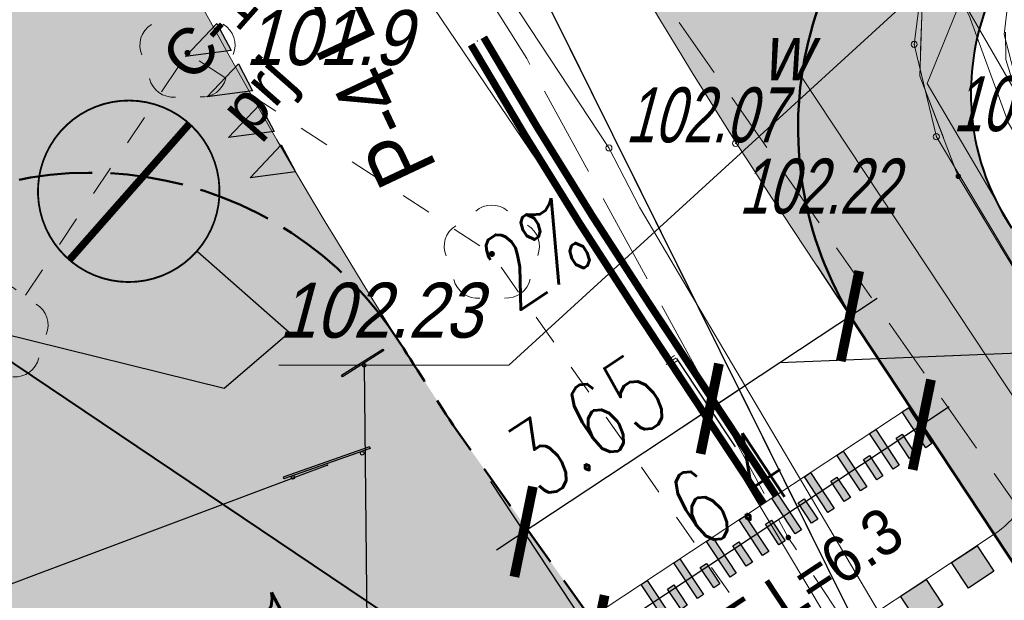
# Model space of a CAD drawing. Extents: x 6530721 to 6531385, y 5978377 to 5979143.
# Tile 85 of 146: x 6530906 to 6530923, y 5978859 to 5978868. Entities that reach past the tile are written whole.
import ezdxf

# ---------------------------------------------------------------- set-up
doc = ezdxf.new("R2010")
doc.units = 0
for name, pattern in [('AB_rokocin 2014-08-13 AC2004$0$0.5_0.5', [1, 0.5, -0.5]), ('AB_rokocin 2014-08-13 AC2004$0$1.0_0.5', [1.5, 1, -0.5]), ('AB_rokocin 2014-08-13 AC2004$0$1.5_0.5', [2, 1.5, -0.5]), ('AB_rokocin 2014-08-13 AC2004$0$l217_500', [2, 1.5, -0.5]), ('AB_rokocin 2014-08-13 AC2004$0$l219_500', [0]), ('AB_rokocin 2014-08-13 AC2004$0$mz1.0_0.5', [1.5, 1, -0.5]), ('ACAD_ISO02W100', [15, 12, -3]), ('DASHED2', [0.375, 0.25, -0.125])]:
    doc.linetypes.add(name, pattern=pattern)
for name, color, linetype, lineweight in [('A-T-OŚ-LBAT-CUT', 7, 'Continuous', 15), ('AB-chodnik obrzeża', 30, 'Continuous', 40), ('AB-krawędzie', 7, 'ACAD_ISO02W100', 50), ('AB-krawężnik', 7, 'Continuous', 50), ('AB-krawężnik obniżony', 34, 'DASHED2', 50), ('AB-opornik 12x25', 192, 'DASHED2', 50), ('AB-pomocnicza', 7, 'Continuous', 15), ('AB-wymiarowa', 7, 'Continuous', 30), ('AB-wyp.zieleń', 71, 'Continuous', 18), ('AB-wyp.zjazd BA', 254, 'Continuous', 15), ('AB-wyp.ścieżka', 31, 'Continuous', 15), ('AB_rokocin 2014-08-13 AC2004$0$217-Granica konturu klasyfikcyjnego', 7, 'Continuous', 18), ('AB_rokocin 2014-08-13 AC2004$0$218-Granica użytku', 7, 'Continuous', 18), ('AB_rokocin 2014-08-13 AC2004$0$219-Linia granicy', 7, 'Continuous', 18), ('AB_rokocin 2014-08-13 AC2004$0$chodnik (powierzchnia)', 7, 'Continuous', 18), ('AB_rokocin 2014-08-13 AC2004$0$drzewo liściaste (punkt)', 7, 'Continuous', 18), ('AB_rokocin 2014-08-13 AC2004$0$jezdnia (powierzchnia)', 7, 'Continuous', 18), ('AB_rokocin 2014-08-13 AC2004$0$krawężnik (linia)', 7, 'Continuous', 18), ('AB_rokocin 2014-08-13 AC2004$0$kółeczka', 1, 'Continuous', 18), ('AB_rokocin 2014-08-13 AC2004$0$przewód gazowy (linia)-SG', 7, 'Continuous', 18), ('AB_rokocin 2014-08-13 AC2004$0$przewód kanalizacyjny - projektowany (linia)-SK', 7, 'Continuous', 18), ('AB_rokocin 2014-08-13 AC2004$0$przewód telekomunikacyjny (linia)-STPOD', 7, 'Continuous', 18), ('AB_rokocin 2014-08-13 AC2004$0$przewód wodociągowy (linia)-SW', 7, 'Continuous', 18), ('AB_rokocin 2014-08-13 AC2004$0$punkt wysokościowy naturalny', 7, 'Continuous', 18), ('AB_rokocin 2014-08-13 AC2004$0$punkt wysokościowy naturalny-Atr2', 7, 'Continuous', 18), ('AB_rokocin 2014-08-13 AC2004$0$punkt wysokościowy sztuczny', 7, 'Continuous', 18), ('AB_rokocin 2014-08-13 AC2004$0$wysokosci_asfalt', 7, 'Continuous', 18), ('AB_rokocin 2014-08-13 AC2004$0$zasuwa (punkt)-SW-Atr17', 7, 'Continuous', 18), ('AB_rokocin 2014-08-13 AC2004$0$zasuwa (punkt)-SW-Atr2', 7, 'Continuous', 18), ('asf', 7, 'Continuous', 18)]:
    doc.layers.add(name, color=color, linetype=linetype, lineweight=lineweight)
for name, color, linetype in [('gaOzPoziome', 7, 'Continuous'), ('gaPionowe', 7, 'Continuous'), ('zzz.ga.oz_pion_def', 7, 'Continuous'), ('zzz.ga.oz_pion_wypelnienie', 7, 'Continuous'), ('zzz.gaHSDlugosc', 7, 'Continuous'), ('zzz.gaHSDodTekst', 7, 'Continuous'), ('zzz.gaHSKilometraz', 7, 'Continuous'), ('zzz.gaHSNazwa', 7, 'Continuous'), ('zzz.gaHSOpis', 7, 'Continuous'), ('zzz.gaHSStan', 7, 'Continuous'), ('zzz.gaHSTrasa', 7, 'Continuous'), ('zzz.gaVSDodTekst', 7, 'Continuous'), ('zzz.gaVSDomyslna', 7, 'Continuous'), ('zzz.gaVSNazwa', 7, 'Continuous'), ('zzz.gaVSStan', 7, 'Continuous'), ('zzz.gaVSWielkość', 7, 'Continuous')]:
    doc.layers.add(name, color=color, linetype=linetype)
doc.styles.add('2.5mm', font='simplex.shx', dxfattribs={"width": 0.7, "height": 1.25})
doc.styles.add('AB_rokocin 2014-08-13 AC2004$0$Standard', font='txt')
doc.styles.add('GA4-ATR-TEXT', font='arial.ttf', dxfattribs={"width": 0.9})
doc.styles.add('GA4-HS-TEXT', font='arial.ttf', dxfattribs={"width": 0.9})
doc.styles.get("Standard").update_dxf_attribs({"font": 'simplex.shx', "width": 0.75, "height": 1.25})
doc.dimstyles.new('BINIO-25', dxfattribs={"dimscale": 0.5, "dimtxt": 1.25, "dimasz": 2.13, "dimexe": 1.5, "dimexo": 2, "dimgap": 0.5, "dimtad": 1, "dimdec": 1, "dimrnd": 0.0005, "dimzin": 4, "dimdsep": 46, "dimtxsty": '2.5mm', "dimblk": 'ARCHTICK', "dimcen": -5, "dimdle": 1.07, "dimclrd": 256, "dimclre": 256, "dimclrt": 256, "dimaunit": 2, "dimazin": 0, "dimtfac": 1, "dimtdec": 1, "dimtmove": 0, "dimatfit": 3, "dimldrblk": 'NONE', "dimfxl": 1.5, "dimtolj": 1, "dimlwd": -1, "dimlwe": -1, "dimarcsym": 0})
doc.dimstyles.new('GA4-LEADER', dxfattribs={"dimtxt": 1, "dimasz": 1, "dimexe": 1, "dimexo": 1, "dimgap": 1, "dimtad": 1, "dimtxsty": 'Standard', "dimcen": 1, "dimadec": 0, "dimazin": 0, "dimtfac": 1, "dimtmove": 0, "dimatfit": 3, "dimfxl": 1, "dimarcsym": 0})

# ---------------------------------------------------------------- blocks, each defined once
blk = doc.blocks.new('_ArchTick')
at = {"color": 0, "linetype": 'ByBlock', "const_width": 0.15}
blk.add_lwpolyline([(-0.5, -0.5), (0.5, 0.5)], dxfattribs=at)
blk = doc.blocks.new('*D116')
at = {"layer": 'AB-wymiarowa'}
for p, q in [((6530917.232, 5978862.859), (6530918.188, 5978861.412)), ((6530914.283, 5978859.73), (6530918.221, 5978862.332)), ((6530914.187, 5978860.847), (6530915.143, 5978859.399))]:
    blk.add_line(p, q, dxfattribs=at)
at = {"layer": 'Defpoints', "color": 0}
for p in [(6530916.68, 5978863.693), (6530917.775, 5978862.037), (6530913.635, 5978861.681)]:
    blk.add_point(p, dxfattribs=at)
at = {"layer": 'AB-wymiarowa', "xscale": 1.065, "yscale": 1.065, "zscale": 1.065}
for p, rotation in [((6530917.775, 5978862.037), 33.45900854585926), ((6530914.73, 5978860.025), 213.4590085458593)]:
    blk.add_blockref('_ArchTick', p, dxfattribs=dict(at, rotation=rotation))
at = {"layer": 'AB-wymiarowa', "insert": (6530915.77, 5978861.761), "char_height": 1.25, "attachment_point": 5, "rotation": 33.459, "style": '2.5mm'}
blk.add_mtext('\\A1;3.65', dxfattribs=at)
blk = doc.blocks.new('_None')
blk = doc.blocks.new('*D117')
at = {"layer": 'AB-wymiarowa'}
for p, q in [((6530926.771, 5978863.111), (6530929.413, 5978864.857)), ((6530919.526, 5978864.375), (6530920.482, 5978862.928)), ((6530917.328, 5978861.742), (6530920.515, 5978863.848)), ((6530918.922, 5978862.795), (6530926.771, 5978863.111)), ((6530917.232, 5978862.859), (6530918.188, 5978861.412))]:
    blk.add_line(p, q, dxfattribs=at)
at = {"layer": 'Defpoints', "color": 0}
for p in [(6530918.975, 5978865.209), (6530916.68, 5978863.693), (6530920.069, 5978863.553)]:
    blk.add_point(p, dxfattribs=at)
at = {"layer": 'AB-wymiarowa', "xscale": 1.065, "yscale": 1.065, "zscale": 1.065}
for p, rotation in [((6530920.069, 5978863.553), 33.45900924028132), ((6530917.775, 5978862.037), 213.4590092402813)]:
    blk.add_blockref('_ArchTick', p, dxfattribs=dict(at, rotation=rotation))
at = {"layer": 'AB-wymiarowa', "insert": (6530927.609, 5978864.714), "char_height": 1.25, "attachment_point": 5, "rotation": 33.459, "style": '2.5mm'}
blk.add_mtext('\\A1;2.75', dxfattribs=at)
blk = doc.blocks.new('*D118')
at = {"layer": 'AB-wymiarowa'}
for p, q in [((6530919.526, 5978864.375), (6530921.657, 5978861.15)), ((6530915.458, 5978857.952), (6530921.69, 5978862.071)), ((6530914.187, 5978860.847), (6530916.318, 5978857.622))]:
    blk.add_line(p, q, dxfattribs=at)
at = {"layer": 'Defpoints', "color": 0}
for p in [(6530918.975, 5978865.209), (6530913.635, 5978861.681), (6530921.244, 5978861.776)]:
    blk.add_point(p, dxfattribs=at)
at = {"layer": 'AB-wymiarowa', "xscale": 1.065, "yscale": 1.065, "zscale": 1.065}
for p, rotation in [((6530921.244, 5978861.776), 33.45900854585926), ((6530915.904, 5978858.247), 213.4590085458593)]:
    blk.add_blockref('_ArchTick', p, dxfattribs=dict(at, rotation=rotation))
at = {"layer": 'AB-wymiarowa', "insert": (6530918.092, 5978860.742), "char_height": 1.25, "attachment_point": 5, "rotation": 33.459, "style": '2.5mm'}
blk.add_mtext('\\A1;6.4', dxfattribs=at)
blk = doc.blocks.new('Slope Pattern - Lines')
for p, q in [((0, 25), (50, 25)), ((0, 0), (100, 0)), ((0, -25), (50, -25))]:
    blk.add_line(p, q)
blk = doc.blocks.new('gaVScolumn0')
at = {"color": 0, "linetype": 'ByBlock', "lineweight": -2}
blk.add_line((0, 0), (0, 400), dxfattribs=at)
blk = doc.blocks.new('z.ga4.C_wyp_0')
at = {"layer": 'zzz.ga.oz_pion_wypelnienie'}
blk.add_hatch(color=0, dxfattribs=at).paths.add_polyline_path([(-400, 400, 1), (400, 400, 1)])
blk = doc.blocks.new('z.ga4.C_wyp_1')
at = {"layer": 'zzz.ga.oz_pion_def', "color": 0, "const_width": 8}
blk.add_lwpolyline([(0, 796, 1), (0, 4, 1), (0, 796, 1.174739)], format="xyb", dxfattribs=at)
blk = doc.blocks.new('z.ga4.C-13_1')
at = {"layer": 'zzz.ga.oz_pion_def'}
h = blk.add_hatch(color=0, dxfattribs=at)
h.paths.add_polyline_path([(68.7, 120), (80.4, 120, 3.319279), (150.3, 245.5), (101.9, 323.6), (113.4, 360), (160, 360), (160, 400), (39.5, 400, 0.843718), (36.4, 381.2), (93.2, 362.3), (86.1, 340), (-138.9, 340), (-124.1, 391.3, -0.334944), (-112.6, 400), (-80, 400), (-80, 420), (-112.6, 420, 0.333495), (-143.3, 396.9), (-183.6, 257.3, 25.961481), (-164.4, 251.7), (-156.9, 277.7), (-5.9, 147.7, 1.108236)])
h.paths.add_polyline_path([(68.7, 140, 0.191903), (51.2, 163.9), (93.9, 298.5), (133.3, 234.9, 0.219028), (80.4, 140)], flags=16)
h.paths.add_polyline_path([(32.2, 169.9, 0.167013), (7.2, 162.8), (-150.8, 298.8), (-144.7, 320), (79.8, 320)], flags=16)
h.paths.add_polyline_path([(100.5, 120), (192.7, 120, 1.763174), (209.4, 150), (160.8, 228.4, -3.23686)], flags=16)
h.paths.add_polyline_path([(100.5, 140, -0.211684), (143.8, 217.9), (192, 140)], flags=16)
h.paths.add_polyline_path([(-189.2, 238), (-214.8, 149.4, 3.732051), (-195.6, 143.9), (-170, 232.5, -21.954451)], flags=16)
blk = doc.blocks.new('z.ga4.C-16_1')
at = {"layer": 'zzz.ga.oz_pion_def'}
h = blk.add_hatch(color=0, dxfattribs=at)
h.paths.add_polyline_path([(-101.2, 517.5, 1), (-33.8, 517.5, 1)])
h.paths.add_polyline_path([(174.4, 298.1, 1), (230.6, 298.1, 1)], flags=17)
h.paths.add_polyline_path([(-25, 384.2), (68.4, 243.2), (76.6, 249.6), (118.3, 225.5), (149, 235.9), (122.5, 129.9), (133.1, 127.5), (103, 6.9), (129.8, 4.5), (168.7, 120), (218.5, 31.5), (233.4, 30.2), (246.3, 59.2), (232.9, 60.9), (203.2, 137.6), (219.5, 202.9), (248.4, 146.6), (271, 155.4), (217.3, 262.8), (168.7, 270.7), (119.6, 249.2), (85.5, 268), (-10.3, 438.3), (-56.2, 475.3), (-87.3, 476.9), (-158.4, 446.4), (-180, 360), (-196.4, 228.5), (-180.3, 227.3), (-154.5, 326.3), (-161.5, 237.1), (-155.1, 236.6), (-176, 0), (-137.2, 0), (-98.3, 222.6), (-41.6, 33.8), (-5.8, 33.8), (11.4, 72.3), (-8.6, 80.8), (-42.1, 286.7)])
blk = doc.blocks.new('z.ga4.C-13a_1')
at = {"layer": 'zzz.ga.oz_pion_def'}
blk.add_hatch(color=0, dxfattribs=at).paths.add_polyline_path([(326, 631.7, 0.08392), (231.7, 726), (-326, 168.3, 0.08392), (-231.7, 74)])
blk = doc.blocks.new('z.ga4.C-13a_2')
at = {"layer": 'zzz.ga.oz_pion_def'}
blk.add_hatch(color=0, dxfattribs=at).paths.add_polyline_path([(316.3, 631.5, 0.076984), (231.5, 716.3), (-316.3, 168.5, 0.076984), (-231.5, 83.7)])
blk = doc.blocks.new('C-13a_16a-59131501632-vs')
at = {"layer": 'zzz.gaVSDomyslna', "color": 7, "true_color": 0xffffff, "const_width": 24}
blk.add_lwpolyline([(-297, 297), (297, 297)], dxfattribs=at)
at = {"layer": 'zzz.gaVSDomyslna', "color": 180, "lineweight": 0, "xscale": 0.75, "yscale": 0.75}
blk.add_blockref('z.ga4.C_wyp_0', (0, 0), dxfattribs=at)
at = {"layer": 'zzz.gaVSDomyslna', "color": 7, "lineweight": 0, "true_color": 0xffffff}
for name, p, xscale, yscale in [('z.ga4.C_wyp_1', (0, 0), 0.75, 0.75), ('z.ga4.C-16_1', (0, 330), 0.4349999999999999, 0.4349999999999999), ('z.ga4.C-13a_1', (0, 0), 0.75, 0.75), ('z.ga4.C-13_1', (0, 69), 0.45, 0.45)]:
    blk.add_blockref(name, p, dxfattribs=dict(at, xscale=xscale, yscale=yscale))
at = {"layer": 'zzz.gaVSDomyslna', "color": 10, "lineweight": 0, "xscale": 0.75, "yscale": 0.75}
blk.add_blockref('z.ga4.C-13a_2', (0, 0), dxfattribs=at)
at = {"layer": 'zzz.gaVSDodTekst', "style": 'GA4-ATR-TEXT', "flags": 1}
blk.add_attdef('AddText', (0, 0), '', height=1, dxfattribs=at)
at = {"layer": 'zzz.gaVSDomyslna', "style": 'GA4-ATR-TEXT', "flags": 1}
for tag in ['Width', 'Position', 'Height', 'Route']:
    blk.add_attdef(tag, (0, 0), '', height=1, dxfattribs=at)
at = {"layer": 'zzz.gaVSNazwa', "style": 'GA4-ATR-TEXT'}
blk.add_attdef('Name', (400, 375), '', height=150, dxfattribs=at)
at = {"layer": 'zzz.gaVSStan', "style": 'GA4-ATR-TEXT'}
blk.add_attdef('State', (400, 120), '', height=150, dxfattribs=at)
at = {"layer": 'zzz.gaVSWielkość', "style": 'GA4-ATR-TEXT', "flags": 1}
blk.add_attdef('Size', (0, 0), '', height=1, dxfattribs=at)
blk = doc.blocks.new('z.ga4.HSL-desc')
at = {"layer": 'zzz.gaHSDlugosc', "style": 'GA4-HS-TEXT', "width": 0.9}
blk.add_attdef('LENGTH', (6.026, 0.4), '', height=1, dxfattribs=at)
at = {"layer": 'zzz.gaHSDodTekst', "style": 'GA4-HS-TEXT', "width": 0.9, "flags": 1}
blk.add_attdef('ADDTEXT', (0, -2.744), '', height=1, dxfattribs=at)
at = {"layer": 'zzz.gaHSKilometraz', "style": 'GA4-HS-TEXT', "width": 0.9, "flags": 1}
blk.add_attdef('POSITION', (0, -5.695), '', height=1, dxfattribs=at)
at = {"layer": 'zzz.gaHSNazwa', "style": 'GA4-HS-TEXT', "width": 0.9}
blk.add_attdef('NAME', (0, 0.4), '', height=1, dxfattribs=at)
at = {"layer": 'zzz.gaHSStan', "style": 'GA4-HS-TEXT', "width": 0.9}
blk.add_attdef('STATE', (0, -1.356), '', height=1, dxfattribs=at)
at = {"layer": 'zzz.gaHSTrasa', "style": 'GA4-HS-TEXT', "width": 0.9, "flags": 1}
blk.add_attdef('ROUTE', (0, -4.27), '', height=1, dxfattribs=at)
blk = doc.blocks.new('gaVSPos')
blk.add_point((0, 0))
blk = doc.blocks.new('gaVSTVcolumn0')
at = {"color": 0, "linetype": 'ByBlock', "lineweight": -2}
for p, q in [((-400, -30), (400, -30)), ((-400, -60), (-400, -30)), ((400, -60), (-400, -60)), ((400, -30), (400, -60))]:
    blk.add_line(p, q, dxfattribs=at)
blk.add_circle((0, 0), 30, dxfattribs=at)
blk = doc.blocks.new('gaVSTVcolumn3')
at = {"color": 0, "linetype": 'ByBlock', "lineweight": -2}
for p, q in [((-750, -30), (750, -30)), ((-750, -60), (-750, -30)), ((-750, -60), (750, -60)), ((750, -60), (750, -30))]:
    blk.add_line(p, q, dxfattribs=at)
for centre in [(-600, 0), (600, 0)]:
    blk.add_circle(centre, 30, dxfattribs=at)
blk = doc.blocks.new('gaHSPos')
at = {"color": 0, "linetype": 'Continuous', "lineweight": 0}
blk.add_point((0, 0), dxfattribs=at)
blk = doc.blocks.new('AB_rokocin 2014-08-13 AC2004$0$WSP')
at = {"layer": 'AB_rokocin 2014-08-13 AC2004$0$kółeczka', "color": 0, "linetype": 'Continuous'}
blk.add_circle((0, 0), 0.1, dxfattribs=at)
blk = doc.blocks.new('AB_rokocin 2014-08-13 AC2004$0$OP021')
at = {"linetype": 'Continuous', "lineweight": 13}
h = blk.add_hatch(color=0, dxfattribs=at)
edge = h.paths.add_edge_path()
edge.add_arc((0, 0), 0.05, 0, 360)
at = {"color": 0, "linetype": 'Continuous', "lineweight": 13}
for centre, start, end in [((0, 0.4), 49.272, 130.728), ((-0.38, 0.124), 121.308, 202.548), ((0.38, 0.124), 337.452, 58.692), ((-0.235, -0.324), 193.221, 274.871), ((0.235, -0.324), 265.129, 346.779)]:
    blk.add_arc(centre, 0.4, start, end, dxfattribs=at)
blk = doc.blocks.new('AB_rokocin 2014-08-13 AC2004$0$PW01')
at = {"linetype": 'Continuous', "lineweight": 13}
h = blk.add_hatch(color=0, dxfattribs=at)
edge = h.paths.add_edge_path()
edge.add_arc((0, 0), 0.045, 0, 360)
blk = doc.blocks.new('AB_rokocin 2014-08-13 AC2004$0$PW02')
at = {"linetype": 'Continuous', "lineweight": 13}
h = blk.add_hatch(color=0, dxfattribs=at)
edge = h.paths.add_edge_path()
edge.add_arc((0, 0), 0.045, 0, 360)
blk = doc.blocks.new('AB_rokocin 2014-08-13 AC2004')
at = {"layer": 'AB_rokocin 2014-08-13 AC2004$0$217-Granica konturu klasyfikcyjnego', "color": 3, "linetype": 'AB_rokocin 2014-08-13 AC2004$0$l217_500', "lineweight": 18, "flags": 128}
blk.add_lwpolyline([(6530907.43, 5978884.18), (6530922.5, 5978853.8)], dxfattribs=at)
blk.add_lwpolyline([(6530907.43, 5978884.18), (6530922.5, 5978853.8)], dxfattribs=at)
at = {"layer": 'AB_rokocin 2014-08-13 AC2004$0$218-Granica użytku', "color": 7, "linetype": 'AB_rokocin 2014-08-13 AC2004$0$0.5_0.5', "lineweight": 18, "flags": 128}
blk.add_lwpolyline([(6531001.17, 5978721.69), (6531000.63, 5978732.43), (6530996.15, 5978739.32), (6530984.93, 5978759.47), (6530975.19, 5978775.23), (6530966.02, 5978789.33), (6530947.12, 5978815.35), (6530930.04, 5978841.98), (6530914.21, 5978864.57), (6530909.23, 5978867.86), (6530906.17, 5978863.28), (6530898.76, 5978839.04), (6530885.52, 5978810.89), (6530874.76, 5978788), (6530855.37, 5978751.06), (6530836.1, 5978722.27), (6530827.283, 5978708.346)], dxfattribs=at)
at = {"layer": 'AB_rokocin 2014-08-13 AC2004$0$219-Linia granicy', "color": 92, "linetype": 'AB_rokocin 2014-08-13 AC2004$0$l219_500', "lineweight": 30, "flags": 128}
blk.add_lwpolyline([(6530922.5, 5978853.8), (6530907.43, 5978884.18)], dxfattribs=at)
blk.add_lwpolyline([(6530922.5, 5978853.8), (6530907.43, 5978884.18)], dxfattribs=at)
at = {"layer": 'AB_rokocin 2014-08-13 AC2004$0$chodnik (powierzchnia)', "color": 252, "linetype": 'AB_rokocin 2014-08-13 AC2004$0$mz1.0_0.5', "lineweight": 18, "flags": 128}
blk.add_lwpolyline([(6530926.98, 5978871.47), (6530925.1, 5978870.98), (6530923.99, 5978870.49), (6530922.81, 5978869.42), (6530922.61, 5978868.73), (6530922.62, 5978867.75), (6530922.94, 5978866.71), (6530924.79, 5978863.69), (6530923.56, 5978862.99), (6530921.84, 5978865.84), (6530921.21, 5978867.48), (6530921.26, 5978868.97), (6530921.55, 5978869.93), (6530922.88, 5978871.39), (6530924.47, 5978872.25), (6530926.61, 5978872.9)], close=True, dxfattribs=at)
at = {"layer": 'AB_rokocin 2014-08-13 AC2004$0$jezdnia (powierzchnia)', "color": 252, "linetype": 'AB_rokocin 2014-08-13 AC2004$0$1.5_0.5', "lineweight": 18, "flags": 128}
blk.add_lwpolyline([(6530798.65, 5978881.37), (6530865.34, 5978863.62), (6530886.24, 5978858.45), (6530891.97, 5978859.82), (6530896.64, 5978862.52), (6530896.23, 5978858.96), (6530901.26, 5978858.05), (6530902.82, 5978864.33), (6530903.85, 5978867.57), (6530905.33, 5978869.92), (6530907.18, 5978871.26), (6530909.06, 5978871.79), (6530912.21, 5978871.86), (6530914.78, 5978867.77), (6530919.06, 5978859.93)], dxfattribs=at)
at = {"layer": 'AB_rokocin 2014-08-13 AC2004$0$krawężnik (linia)', "color": 252, "linetype": 'Continuous', "lineweight": 18, "flags": 128}
blk.add_lwpolyline([(6530968.42, 5978797.31), (6530960.29, 5978809.3), (6530948.44, 5978826.56), (6530945.4, 5978831.16), (6530941.38, 5978836.84), (6530941.09, 5978837.3), (6530939.37, 5978839.8), (6530936.52, 5978843.92), (6530926.51, 5978858.56), (6530923.56, 5978862.99), (6530921.84, 5978865.84), (6530921.21, 5978867.48), (6530921.26, 5978868.97), (6530921.55, 5978869.93), (6530922.88, 5978871.39), (6530924.47, 5978872.25), (6530926.61, 5978872.9)], dxfattribs=at)
at = {"layer": 'AB_rokocin 2014-08-13 AC2004$0$krawężnik (linia)', "color": 252, "linetype": 'AB_rokocin 2014-08-13 AC2004$0$1.5_0.5', "lineweight": 18, "flags": 128}
blk.add_lwpolyline([(6531298.927, 5978448.648), (6531287.37, 5978458.4), (6531270.37, 5978472.52), (6531253.02, 5978487.1), (6531235.13, 5978502.07), (6531218, 5978516.55), (6531200.82, 5978530.83), (6531185.47, 5978543.6), (6531169.49, 5978556.94), (6531153.58, 5978570.32), (6531137.12, 5978583.98), (6531120.57, 5978598.02), (6531104.7, 5978612.02), (6531087.1, 5978628.88), (6531072.14, 5978644.66), (6531057.88, 5978660.99), (6531044.81, 5978677.43), (6531031.41, 5978696.08), (6531019.33, 5978713.34), (6531007.09, 5978730.85), (6530994.02, 5978749.9), (6530984.23, 5978764.08), (6530979.36, 5978771.32), (6530967.75, 5978788.45), (6530955.81, 5978806), (6530943.89, 5978823.43), (6530932.03, 5978840.69), (6530923.54, 5978853.19), (6530919.06, 5978859.93)], dxfattribs=at)
at = {"layer": 'AB_rokocin 2014-08-13 AC2004$0$kółeczka', "color": 7, "linetype": 'ByBlock'}
for p in [(6530921.119, 5978867.999, 102.258), (6530921.119, 5978867.999, 102.258), (6530921.119, 5978867.999, 102.258), (6530918.196, 5978866.379, 102.22), (6530918.196, 5978866.379, 102.22), (6530918.196, 5978866.379, 102.22), (6530921.482, 5978866.489, 102.311), (6530921.482, 5978866.489, 102.311), (6530921.482, 5978866.489, 102.311), (6530916.124, 5978866.306, 102.07), (6530916.124, 5978866.306, 102.07), (6530916.124, 5978866.306, 102.07)]:
    blk.add_point(p, dxfattribs=at)
at = {"layer": 'AB_rokocin 2014-08-13 AC2004$0$kółeczka', "color": 1, "linetype": 'ByBlock'}
for p in [(6530921.119, 5978867.999, 102.258), (6530918.196, 5978866.379, 102.22), (6530921.482, 5978866.489, 102.311), (6530916.124, 5978866.306, 102.07)]:
    blk.add_point(p, dxfattribs=at)
at = {"layer": 'AB_rokocin 2014-08-13 AC2004$0$przewód gazowy (linia)-SG', "color": 40, "linetype": 'Continuous', "lineweight": 18, "flags": 128}
blk.add_lwpolyline([(6530917.66, 5978879.08), (6530921.71, 5978869.08), (6530932.16, 5978851), (6530933.74, 5978849.77), (6530947.33, 5978829.49), (6530959.25, 5978813.3), (6530969.03, 5978797.78), (6530981.01, 5978779.69), (6530991.51, 5978764.72), (6530995.77, 5978763.22), (6530996.08, 5978762.53)], dxfattribs=at)
at = {"layer": 'AB_rokocin 2014-08-13 AC2004$0$przewód kanalizacyjny - projektowany (linia)-SK', "color": 32, "linetype": 'AB_rokocin 2014-08-13 AC2004$0$1.0_0.5', "lineweight": 18, "flags": 128}
blk.add_lwpolyline([(6530914.7, 5978872.05), (6530939.86, 5978836)], dxfattribs=at)
at = {"layer": 'AB_rokocin 2014-08-13 AC2004$0$przewód telekomunikacyjny (linia)-STPOD', "color": 30, "linetype": 'Continuous', "lineweight": 18, "flags": 128}
for points in [[(6530923.16, 5978880.61), (6530923.82, 5978879.37), (6530926.28, 5978877.71), (6530925.93, 5978873.76), (6530925.8, 5978872.42), (6530922.73, 5978870.8), (6530921.33, 5978867.36), (6530924.83, 5978861.42), (6530928.69, 5978855.45), (6530933.25, 5978847.93), (6530936.76, 5978842.69), (6530937.1, 5978842.08), (6530940.77, 5978836.26), (6530946.42, 5978827.64), (6530949.95, 5978822.4), (6530954.02, 5978816.06), (6530959.42, 5978808.41), (6530965.43, 5978799.83)], [(6530895.35, 5978871.1), (6530902.15, 5978870.24), (6530904.52, 5978870.08), (6530911.46, 5978871.26), (6530917.23, 5978862.73), (6530921.18, 5978856.12), (6530926.27, 5978848.67), (6530930.07, 5978842.98), (6530931.17, 5978838.82), (6530935.97, 5978831.97), (6530941.45, 5978824.23), (6530948.49, 5978814.76), (6530955.77, 5978804.1), (6530961.97, 5978795.05)]]:
    blk.add_lwpolyline(points, dxfattribs=at)
at = {"layer": 'AB_rokocin 2014-08-13 AC2004$0$przewód wodociągowy (linia)-SW', "color": 5, "linetype": 'Continuous', "lineweight": 18, "flags": 128}
blk.add_lwpolyline([(6530970.65, 5978794.9), (6530964.66, 5978803.3), (6530958.51, 5978811.95), (6530950.57, 5978823.29), (6530947.39, 5978827.95), (6530933.92, 5978848.21), (6530926.83, 5978859.72), (6530922.66, 5978866.71), (6530922.02, 5978868.47), (6530921.28, 5978869.83)], dxfattribs=at)
at = {"layer": 'AB_rokocin 2014-08-13 AC2004$0$zasuwa (punkt)-SW-Atr2', "color": 5, "linetype": 'ByBlock', "flags": 128}
blk.add_lwpolyline([(6530921.06, 5978868.76), (6530914.49, 5978862.75), (6530910.725, 5978862.75)], dxfattribs=at)
at = {"layer": 'AB_rokocin 2014-08-13 AC2004$0$drzewo liściaste (punkt)', "color": 94, "linetype": 'Continuous', "lineweight": 13, "rotation": 0.297}
for p in [(6530909.23, 5978867.86), (6530914.21, 5978864.57), (6530906.17, 5978863.28)]:
    blk.add_blockref('AB_rokocin 2014-08-13 AC2004$0$OP021', p, dxfattribs=at)
at = {"layer": 'AB_rokocin 2014-08-13 AC2004$0$kółeczka', "color": 252, "linetype": 'Continuous', "xscale": 0.5, "yscale": 0.5, "zscale": 0.5}
for p in [(6530921.119, 5978867.999), (6530921.482, 5978866.489), (6530916.124, 5978866.306), (6530918.196, 5978866.379)]:
    blk.add_blockref('AB_rokocin 2014-08-13 AC2004$0$WSP', p, dxfattribs=at)
at = {"layer": 'AB_rokocin 2014-08-13 AC2004$0$punkt wysokościowy naturalny', "color": 7, "linetype": 'Continuous', "lineweight": 13}
blk.add_blockref('AB_rokocin 2014-08-13 AC2004$0$PW01', (6530909.23, 5978867.86), dxfattribs=at)
at = {"layer": 'AB_rokocin 2014-08-13 AC2004$0$punkt wysokościowy sztuczny', "color": 7, "linetype": 'Continuous', "lineweight": 13}
for p, rotation in [((6530921.84, 5978865.84), 359.991), ((6530919.06, 5978859.93), 359.937)]:
    blk.add_blockref('AB_rokocin 2014-08-13 AC2004$0$PW02', p, dxfattribs=dict(at, rotation=rotation))
at = {"layer": 'AB_rokocin 2014-08-13 AC2004$0$punkt wysokościowy naturalny-Atr2', "color": 252, "linetype": 'ByBlock', "lineweight": 20, "style": 'AB_rokocin 2014-08-13 AC2004$0$Standard', "oblique": 15, "width": 0.9}
blk.add_text('101.9', height=0.9, dxfattribs=at).set_placement((6530910.17, 5978867.66))
at = {"layer": 'AB_rokocin 2014-08-13 AC2004$0$wysokosci_asfalt', "color": 252, "linetype": 'ByBlock', "lineweight": 20, "style": 'AB_rokocin 2014-08-13 AC2004$0$Standard', "oblique": 15, "width": 0.7}
for s, p in [('102.31', (6530921.752, 5978866.579)), ('102.07', (6530916.394, 5978866.396)), ('102.22', (6530918.253, 5978865.23))]:
    blk.add_text(s, height=0.9, dxfattribs=at).set_placement(p)
at = {"layer": 'AB_rokocin 2014-08-13 AC2004$0$zasuwa (punkt)-SW-Atr17', "color": 7, "linetype": 'ByBlock', "lineweight": 20, "style": 'AB_rokocin 2014-08-13 AC2004$0$Standard', "oblique": 15, "width": 0.9}
blk.add_text('w', height=0.9, dxfattribs=at).set_placement((6530918.62, 5978867.41))
at = {"layer": 'AB_rokocin 2014-08-13 AC2004$0$zasuwa (punkt)-SW-Atr2', "color": 5, "linetype": 'ByBlock', "lineweight": 20, "style": 'AB_rokocin 2014-08-13 AC2004$0$Standard', "oblique": 15, "width": 0.9}
blk.add_text('102.23', height=0.9, dxfattribs=at).set_placement((6530910.725, 5978863.2))

msp = doc.modelspace()

# ---------------------------------------------------------------- hatches: boundary and pattern name
at = {"layer": 'AB-wyp.zieleń'}
msp.add_hatch(color=256, dxfattribs=at).paths.add_polyline_path([(6530912.706, 5978863.116, 0.452348), (6530903.802, 5978864.511), (6530914.772, 5978857.135, 0.212903), (6530917.18, 5978856.715), (6530913.635, 5978861.681, -0.004565)])
at = {"layer": 'AB-wyp.zjazd BA'}
h = msp.add_hatch(color=256, dxfattribs=at)
h.paths.add_polyline_path([(6530900.814, 5978856.846), (6530900.933, 5978857.554, -0.028594), (6530901.76, 5978861.175), (6530896.957, 5978862.565, 0.028594), (6530896.003, 5978858.387), (6530895.883, 5978857.678, -0.033826), (6530892.816, 5978844.863), (6530897.601, 5978843.413, 0.033725)])
h.paths.add_polyline_path([(6530903.923, 5978864.61), (6530898.518, 5978866.929, 0.030931), (6530896.957, 5978862.565), (6530901.76, 5978861.175, -0.003862), (6530901.903, 5978861.656, -0.152572)])
h.paths.add_polyline_path([(6530902.316, 5978885.581, -0.210976), (6530900.644, 5978871.134, 0.031446), (6530898.518, 5978866.929), (6530903.923, 5978864.61, -0.44453), (6530912.706, 5978863.116, -0.066364)])
h = msp.add_hatch(color=256, dxfattribs=at)
h.paths.add_polyline_path([(6530921.314, 5978876.807, -0.335915), (6530909.28, 5978884.876, 0.063077), (6530918.975, 5978865.209), (6530920.214, 5978863.334, -0.418722), (6530921.989, 5978871.698)])
h.paths.add_polyline_path([(6530925.612, 5978877.197, 0.014349), (6530922.054, 5978876.873, -0.015486), (6530921.314, 5978876.807), (6530921.989, 5978871.698, -0.122194), (6530924.727, 5978872.621, -0.005051), (6530925.891, 5978872.705)])
h.paths.add_polyline_path([(6530936.141, 5978877.049), (6530932.789, 5978877.228, 0.028848), (6530925.612, 5978877.197), (6530925.891, 5978872.705, -0.028848), (6530932.549, 5978872.734), (6530935.901, 5978872.555)])
at = {"layer": 'AB-wyp.ścieżka'}
h = msp.add_hatch(color=256, dxfattribs=at)
h.paths.add_polyline_path([(6530925.785, 5978871.196, -0.029735), (6530932.469, 5978871.237), (6530935.821, 5978871.058), (6530935.901, 5978872.555), (6530932.549, 5978872.734, 0.033904), (6530924.727, 5978872.621, 0.350869), (6530919.278, 5978867.471), (6530922.854, 5978862.061, -0.414214), (6530922.429, 5978859.982), (6530938.096, 5978836.275), (6530940.868, 5978835.709), (6530941.702, 5978836.26), (6530922.71, 5978864.999, -0.575615)])
h.paths.add_polyline_path([(6530919.278, 5978867.471, 0.182676), (6530920.214, 5978863.334), (6530922.429, 5978859.982, 0.414214), (6530922.854, 5978862.061)])
msp.add_hatch(color=256, dxfattribs=at).paths.add_polyline_path([(6530903.802, 5978864.511, 0.145918), (6530901.903, 5978861.656, 0.03246), (6530900.933, 5978857.554), (6530900.814, 5978856.846, -0.033725), (6530897.601, 5978843.413), (6530900.473, 5978842.542, 0.032548), (6530903.692, 5978855.88, -0.543391), (6530908.322, 5978857.857), (6530916.378, 5978852.44, -0.089953), (6530918.937, 5978849.951), (6530919.146, 5978849.658), (6530921.181, 5978851.11), (6530917.18, 5978856.715, -0.212903), (6530914.772, 5978857.135)])

# ---------------------------------------------------------------- next in the draw order: block references
at = {"layer": 'AB-wymiarowa'}
msp.add_blockref('AB_rokocin 2014-08-13 AC2004', (0, 0), dxfattribs=at)

# ---------------------------------------------------------------- next in the draw order: hatches: boundary and pattern name
at = {"layer": 'gaOzPoziome'}
h = msp.add_hatch(color=7, dxfattribs=at)
h.dxf.hatch_style = 2
h.paths.add_polyline_path([(6530909.711, 5978868.342), (6530909.945, 5978867.9), (6530909.199, 5978867.802)])
h = msp.add_hatch(color=7, dxfattribs=at)
h.dxf.hatch_style = 2
h.paths.add_polyline_path([(6530910.062, 5978867.679), (6530910.296, 5978867.237), (6530909.55, 5978867.14)])
h = msp.add_hatch(color=7, dxfattribs=at)
h.dxf.hatch_style = 2
h.paths.add_polyline_path([(6530910.413, 5978867.016), (6530910.647, 5978866.574), (6530909.901, 5978866.477)])
h = msp.add_hatch(color=7, dxfattribs=at)
h.dxf.hatch_style = 2
h.paths.add_polyline_path([(6530910.764, 5978866.354), (6530910.998, 5978865.912), (6530910.253, 5978865.814)])
h = msp.add_hatch(color=7, dxfattribs=at)
h.dxf.hatch_style = 2
h.paths.add_polyline_path([(6530921.41, 5978861.466), (6530921.31, 5978861.4), (6530920.924, 5978861.984), (6530921.024, 5978862.05)])
h = msp.add_hatch(color=7, dxfattribs=at)
h.dxf.hatch_style = 2
h.paths.add_polyline_path([(6530920.876, 5978861.113), (6530920.776, 5978861.047), (6530920.39, 5978861.631), (6530920.49, 5978861.697)])
h = msp.add_hatch(color=7, dxfattribs=at)
h.dxf.hatch_style = 2
h.paths.add_polyline_path([(6530921.143, 5978861.29), (6530921.043, 5978861.223), (6530920.822, 5978861.557), (6530920.922, 5978861.623)])
h = msp.add_hatch(color=7, dxfattribs=at)
h.dxf.hatch_style = 2
h.paths.add_polyline_path([(6530920.342, 5978860.76), (6530920.242, 5978860.694), (6530919.856, 5978861.278), (6530919.956, 5978861.344)])
h = msp.add_hatch(color=7, dxfattribs=at)
h.dxf.hatch_style = 2
h.paths.add_polyline_path([(6530920.609, 5978860.937), (6530920.509, 5978860.871), (6530920.288, 5978861.204), (6530920.388, 5978861.27)])
h = msp.add_hatch(color=7, dxfattribs=at)
h.dxf.hatch_style = 2
h.paths.add_polyline_path([(6530919.808, 5978860.407), (6530919.708, 5978860.341), (6530919.322, 5978860.925), (6530919.422, 5978860.991)])
h = msp.add_hatch(color=7, dxfattribs=at)
h.dxf.hatch_style = 2
h.paths.add_polyline_path([(6530920.075, 5978860.584), (6530919.975, 5978860.518), (6530919.754, 5978860.851), (6530919.854, 5978860.918)])
h = msp.add_hatch(color=7, dxfattribs=at)
h.dxf.hatch_style = 2
h.paths.add_polyline_path([(6530919.274, 5978860.055), (6530919.174, 5978859.988), (6530918.788, 5978860.572), (6530918.888, 5978860.639)])
h = msp.add_hatch(color=7, dxfattribs=at)
h.dxf.hatch_style = 2
h.paths.add_polyline_path([(6530919.541, 5978860.231), (6530919.441, 5978860.165), (6530919.22, 5978860.499), (6530919.321, 5978860.565)])
h = msp.add_hatch(color=7, dxfattribs=at)
h.dxf.hatch_style = 2
h.paths.add_polyline_path([(6530918.74, 5978859.702), (6530918.64, 5978859.636), (6530918.254, 5978860.22), (6530918.354, 5978860.286)])
h = msp.add_hatch(color=7, dxfattribs=at)
h.dxf.hatch_style = 2
h.paths.add_polyline_path([(6530919.007, 5978859.878), (6530918.907, 5978859.812), (6530918.686, 5978860.146), (6530918.787, 5978860.212)])
h = msp.add_hatch(color=7, dxfattribs=at)
h.dxf.hatch_style = 2
h.paths.add_polyline_path([(6530918.206, 5978859.349), (6530918.106, 5978859.283), (6530917.72, 5978859.867), (6530917.82, 5978859.933)])
h = msp.add_hatch(color=7, dxfattribs=at)
h.dxf.hatch_style = 2
h.paths.add_polyline_path([(6530918.473, 5978859.525), (6530918.373, 5978859.459), (6530918.153, 5978859.793), (6530918.253, 5978859.859)])
h = msp.add_hatch(color=7, dxfattribs=at)
h.dxf.hatch_style = 2
h.paths.add_polyline_path([(6530921.731, 5978859.521), (6530922.148, 5978859.796), (6530922.423, 5978859.379), (6530922.006, 5978859.103)])
h = msp.add_hatch(color=7, dxfattribs=at)
h.dxf.hatch_style = 2
h.paths.add_polyline_path([(6530917.672, 5978858.996), (6530917.572, 5978858.93), (6530917.186, 5978859.514), (6530917.286, 5978859.58)])
h = msp.add_hatch(color=7, dxfattribs=at)
h.dxf.hatch_style = 2
h.paths.add_polyline_path([(6530917.939, 5978859.172), (6530917.839, 5978859.106), (6530917.619, 5978859.44), (6530917.719, 5978859.506)])
h = msp.add_hatch(color=7, dxfattribs=at)
h.dxf.hatch_style = 2
h.paths.add_polyline_path([(6530917.138, 5978858.643), (6530917.038, 5978858.577), (6530916.652, 5978859.161), (6530916.752, 5978859.227)])
h = msp.add_hatch(color=7, dxfattribs=at)
h.dxf.hatch_style = 2
h.paths.add_polyline_path([(6530917.405, 5978858.82), (6530917.305, 5978858.753), (6530917.085, 5978859.087), (6530917.185, 5978859.153)])
h = msp.add_hatch(color=7, dxfattribs=at)
h.dxf.hatch_style = 2
h.paths.add_polyline_path([(6530920.896, 5978858.969), (6530921.314, 5978859.245), (6530921.589, 5978858.828), (6530921.172, 5978858.552)])

# ---------------------------------------------------------------- next in the draw order: linework, layer by layer
at = {"layer": 'AB-chodnik obrzeża'}
msp.add_line((6530903.802, 5978864.511), (6530914.772, 5978857.135), dxfattribs=at)
msp.add_arc((6530926.047, 5978867.204), 4, 93.7575, 213.459, dxfattribs=at)
at = {"layer": 'AB-krawędzie', "ltscale": 0.1}
msp.add_lwpolyline([(6530903.802, 5978864.511, -0.452348), (6530912.706, 5978863.116)], format="xyb", dxfattribs=at)
at = {"layer": 'AB-krawężnik'}
msp.add_lwpolyline([(6530921.989, 5978871.698, 0.418722), (6530920.214, 5978863.334)], format="xyb", dxfattribs=at)
at = {"layer": 'AB-krawężnik', "flags": 128}
msp.add_lwpolyline([(6530922.429, 5978859.982), (6530920.214, 5978863.334)], dxfattribs=at)
at = {"layer": 'AB-krawężnik obniżony', "ltscale": 3}
msp.add_line((6530922.429, 5978859.982), (6530926.013, 5978854.559), dxfattribs=at)
at = {"layer": 'AB-opornik 12x25', "ltscale": 3}
msp.add_lwpolyline([(6530915.824, 5978858.614), (6530913.635, 5978861.681, -0.004565), (6530912.706, 5978863.116)], format="xyb", dxfattribs=at)
at = {"layer": 'AB-pomocnicza'}
for p, q in [((6530921.051, 5978862.068), (6530915.824, 5978858.614)), ((6530922.429, 5978859.982), (6530917.278, 5978856.578))]:
    msp.add_line(p, q, dxfattribs=at)
for points in [[(6530912.706, 5978863.116, -0.066364), (6530902.316, 5978885.581)], [(6530922.429, 5978859.982), (6530922.429, 5978859.982, 0.414214), (6530922.854, 5978862.061), (6530919.278, 5978867.471)]]:
    msp.add_lwpolyline(points, format="xyb", dxfattribs=at)
at = {"layer": 'AB-pomocnicza', "flags": 128}
msp.add_lwpolyline([(6530920.214, 5978863.334), (6530918.975, 5978865.209, -0.063077), (6530909.28, 5978884.876)], format="xyb", dxfattribs=at)
at = {"layer": 'asf', "lineweight": 18, "flags": 128}
for points in [[(6530969.092, 5978796.77), (6530961.513, 5978807.977), (6530952.943, 5978820.244), (6530944.911, 5978831.819), (6530936.92, 5978843.495), (6530928.867, 5978855.223), (6530923.572, 5978862.993), (6530921.482, 5978866.489), (6530921.119, 5978867.999), (6530921.272, 5978869.199), (6530921.828, 5978870.433), (6530922.526, 5978871.179), (6530923.732, 5978871.96), (6530925.14, 5978872.521), (6530927.179, 5978872.72), (6530927.173, 5978871.257), (6530925.602, 5978871.125), (6530924.191, 5978870.564), (6530923.442, 5978870.138), (6530922.708, 5978869.139), (6530922.591, 5978868.159), (6530922.891, 5978867.004), (6530924.779, 5978863.857)], [(6530965.463, 5978791.775), (6530956.703, 5978804.68), (6530948.479, 5978816.616), (6530940.543, 5978828.306), (6530932.354, 5978840.3), (6530924.641, 5978851.771), (6530916.623, 5978865.335), (6530916.124, 5978866.306), (6530912.422, 5978871.929), (6530906.817, 5978870.941), (6530904.531, 5978869.019), (6530903.046, 5978866.07), (6530901.338, 5978858.407), (6530897.148, 5978841.721), (6530890.423, 5978826.448)]]:
    msp.add_lwpolyline(points, dxfattribs=at)
at = {"layer": 'gaOzPoziome', "color": 7, "flags": 128}
for points in [[(6530909.711, 5978868.342), (6530909.945, 5978867.9), (6530909.199, 5978867.802), (6530909.711, 5978868.342)], [(6530910.062, 5978867.679), (6530910.296, 5978867.237), (6530909.55, 5978867.14), (6530910.062, 5978867.679)], [(6530910.413, 5978867.016), (6530910.647, 5978866.574), (6530909.901, 5978866.477), (6530910.413, 5978867.016)], [(6530910.764, 5978866.354), (6530910.998, 5978865.912), (6530910.253, 5978865.814), (6530910.764, 5978866.354)], [(6530921.41, 5978861.466), (6530921.31, 5978861.4), (6530920.924, 5978861.984), (6530921.024, 5978862.05), (6530921.41, 5978861.466)], [(6530920.876, 5978861.113), (6530920.776, 5978861.047), (6530920.39, 5978861.631), (6530920.49, 5978861.697), (6530920.876, 5978861.113)], [(6530921.143, 5978861.29), (6530921.043, 5978861.223), (6530920.822, 5978861.557), (6530920.922, 5978861.623), (6530921.143, 5978861.29)], [(6530920.342, 5978860.76), (6530920.242, 5978860.694), (6530919.856, 5978861.278), (6530919.956, 5978861.344), (6530920.342, 5978860.76)], [(6530920.609, 5978860.937), (6530920.509, 5978860.871), (6530920.288, 5978861.204), (6530920.388, 5978861.27), (6530920.609, 5978860.937)], [(6530919.808, 5978860.407), (6530919.708, 5978860.341), (6530919.322, 5978860.925), (6530919.422, 5978860.991), (6530919.808, 5978860.407)], [(6530920.075, 5978860.584), (6530919.975, 5978860.518), (6530919.754, 5978860.851), (6530919.854, 5978860.918), (6530920.075, 5978860.584)], [(6530919.274, 5978860.055), (6530919.174, 5978859.988), (6530918.788, 5978860.572), (6530918.888, 5978860.639), (6530919.274, 5978860.055)], [(6530919.541, 5978860.231), (6530919.441, 5978860.165), (6530919.22, 5978860.499), (6530919.321, 5978860.565), (6530919.541, 5978860.231)], [(6530918.74, 5978859.702), (6530918.64, 5978859.636), (6530918.254, 5978860.22), (6530918.354, 5978860.286), (6530918.74, 5978859.702)], [(6530919.007, 5978859.878), (6530918.907, 5978859.812), (6530918.686, 5978860.146), (6530918.787, 5978860.212), (6530919.007, 5978859.878)], [(6530918.206, 5978859.349), (6530918.106, 5978859.283), (6530917.72, 5978859.867), (6530917.82, 5978859.933), (6530918.206, 5978859.349)], [(6530918.473, 5978859.525), (6530918.373, 5978859.459), (6530918.153, 5978859.793), (6530918.253, 5978859.859), (6530918.473, 5978859.525)], [(6530921.731, 5978859.521), (6530922.148, 5978859.796), (6530922.423, 5978859.379), (6530922.006, 5978859.103), (6530921.731, 5978859.521)], [(6530917.672, 5978858.996), (6530917.572, 5978858.93), (6530917.186, 5978859.514), (6530917.286, 5978859.58), (6530917.672, 5978858.996)], [(6530917.939, 5978859.172), (6530917.839, 5978859.106), (6530917.619, 5978859.44), (6530917.719, 5978859.506), (6530917.939, 5978859.172)], [(6530917.138, 5978858.643), (6530917.038, 5978858.577), (6530916.652, 5978859.161), (6530916.752, 5978859.227), (6530917.138, 5978858.643)], [(6530917.405, 5978858.82), (6530917.305, 5978858.753), (6530917.085, 5978859.087), (6530917.185, 5978859.153), (6530917.405, 5978858.82)], [(6530920.896, 5978858.969), (6530921.314, 5978859.245), (6530921.589, 5978858.828), (6530921.172, 5978858.552), (6530920.896, 5978858.969)]]:
    msp.add_lwpolyline(points, dxfattribs=at)
at = {"layer": 'gaOzPoziome', "color": 7, "const_width": 0.12, "flags": 128}
for points in [[(6530918.857, 5978860.618), (6530916.781, 5978863.759, -0.014261), (6530914.077, 5978868.115, -0.014261)], [(6530918.656, 5978860.485), (6530916.58, 5978863.627, -0.014261), (6530913.87, 5978867.994, -0.014261)]]:
    msp.add_lwpolyline(points, format="xyb", dxfattribs=at)

# ---------------------------------------------------------------- next in the draw order: block references
at = {"layer": 'A-T-OŚ-LBAT-CUT', "xscale": 0.001945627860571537, "yscale": 0.001945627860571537, "rotation": 213.4590092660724}
msp.add_blockref('Slope Pattern - Lines', (6530917.225, 5978862.869), dxfattribs=at)
at = {"layer": 'gaOzPoziome', "color": 7, "lineweight": 0}
for p in [(6530913.974, 5978868.054), (6530918.757, 5978860.552)]:
    msp.add_blockref('gaHSPos', p, dxfattribs=at)
at = {"layer": 'gaPionowe', "xscale": 0.005, "yscale": 0.005, "zscale": 0.005, "rotation": 48.61647469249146}
msp.add_blockref('C-13a_16a-59131501632-vs', (6530909.394, 5978864.604), dxfattribs=at).add_auto_attribs({'Name': 'C-13a/16a', 'State': 'prj'})
at = {"layer": 'gaPionowe'}
for name, p, xscale, yscale, zscale, rotation in [('gaVScolumn0', (6530910.894, 5978863.282), 0.005, 0.005, 0.005, 48.61647469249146), ('gaVSTVcolumn0', (6530912.119, 5978862.75), 0.001, 0.001, 0.001, 212.2895248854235), ('gaVSTVcolumn3', (6530911.522, 5978861.111), 0.001, 0.001, 0.001, 199.3685752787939)]:
    msp.add_blockref(name, p, dxfattribs=dict(at, xscale=xscale, yscale=yscale, zscale=zscale, rotation=rotation))
for p, rotation in [((6530912.119, 5978862.75), 212.2895248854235), ((6530911.522, 5978861.111), 199.3685752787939)]:
    msp.add_blockref('gaVSPos', p, dxfattribs=dict(at, rotation=rotation))
at = {"layer": 'zzz.gaHSOpis', "xscale": 0.75, "yscale": 0.75, "zscale": 0.75}
for p, rotation, values in [((6530904.292, 5978872.805), 297.9626565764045, {'NAME': 'P-13 L=8.5'}), ((6530917.305, 5978857.038), 33.45900930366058, {'NAME': 'P-25 L=6.3'})]:
    msp.add_blockref('z.ga4.HSL-desc', p, dxfattribs=dict(at, rotation=rotation)).add_auto_attribs(values)
at = {"layer": 'zzz.gaHSOpis', "rotation": 115.2521443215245}
msp.add_blockref('z.ga4.HSL-desc', (6530913.687, 5978866.157), dxfattribs=at).add_auto_attribs({'NAME': 'P-4 L=8.9'})

# ---------------------------------------------------------------- next in the draw order: texts
at = {"layer": 'AB-wymiarowa', "char_height": 1.25, "attachment_point": 1, "style": '2.5mm'}
for insert, rotation in [((6530913.898, 5978864.637), 33.459), ((6530909.748, 5978857.755), 56.0812)]:
    msp.add_mtext_dynamic_manual_height_columns('2%', width=4.23232, gutter_width=6.25, heights=[0], dxfattribs=dict(at, insert=insert, rotation=rotation))

# ---------------------------------------------------------------- next in the draw order: dimensions: what is measured, and where the dimension line sits
at = {"layer": 'AB-wymiarowa'}
dim = msp.add_linear_dim(base=(6530920.069, 5978863.553), p1=(6530916.68, 5978863.693), p2=(6530918.975, 5978865.209), angle=213.459, dimstyle='BINIO-25', override={"dimdec": 2, "dimtmove": 1}, dxfattribs=at)
dim.commit()
dim.dimension.update_dxf_attribs({"geometry": '*D117', "text_midpoint": (6530926.979, 5978863.249), "dimtype": 160})
dim = msp.add_aligned_dim(p1=(6530913.635, 5978861.681), p2=(6530918.975, 5978865.209), distance=-4.116, dimstyle='BINIO-25', dxfattribs=at)
dim.commit()
dim.dimension.update_dxf_attribs({"geometry": '*D118', "text_midpoint": (6530918.092, 5978860.742)})
dim = msp.add_aligned_dim(p1=(6530913.635, 5978861.681), p2=(6530916.68, 5978863.693), distance=-1.985, dimstyle='BINIO-25', override={"dimdec": 2}, dxfattribs=at)
dim.commit()
dim.dimension.update_dxf_attribs({"geometry": '*D116', "text_midpoint": (6530915.77, 5978861.761)})

# ---------------------------------------------------------------- next in the draw order: leaders
at = {"layer": 'gaPionowe'}
for points in [[(6530906.17, 5978863.28), (6530909.832, 5978862.376), (6530910.894, 5978863.282)], [(6530912.119, 5978862.75), (6530912.208, 5978854.039), (6530910.24, 5978852.753)], [(6530911.522, 5978861.111), (6530879.35, 5978849.041), (6530876.131, 5978847.895)], [(6530902.503, 5978861.008), (6530906.606, 5978853.677), (6530909.533, 5978852.835)]]:
    msp.add_leader(points, dimstyle='GA4-LEADER', override={"dimasz": 0.3}, dxfattribs=at)

doc.saveas('drawing.dxf')
